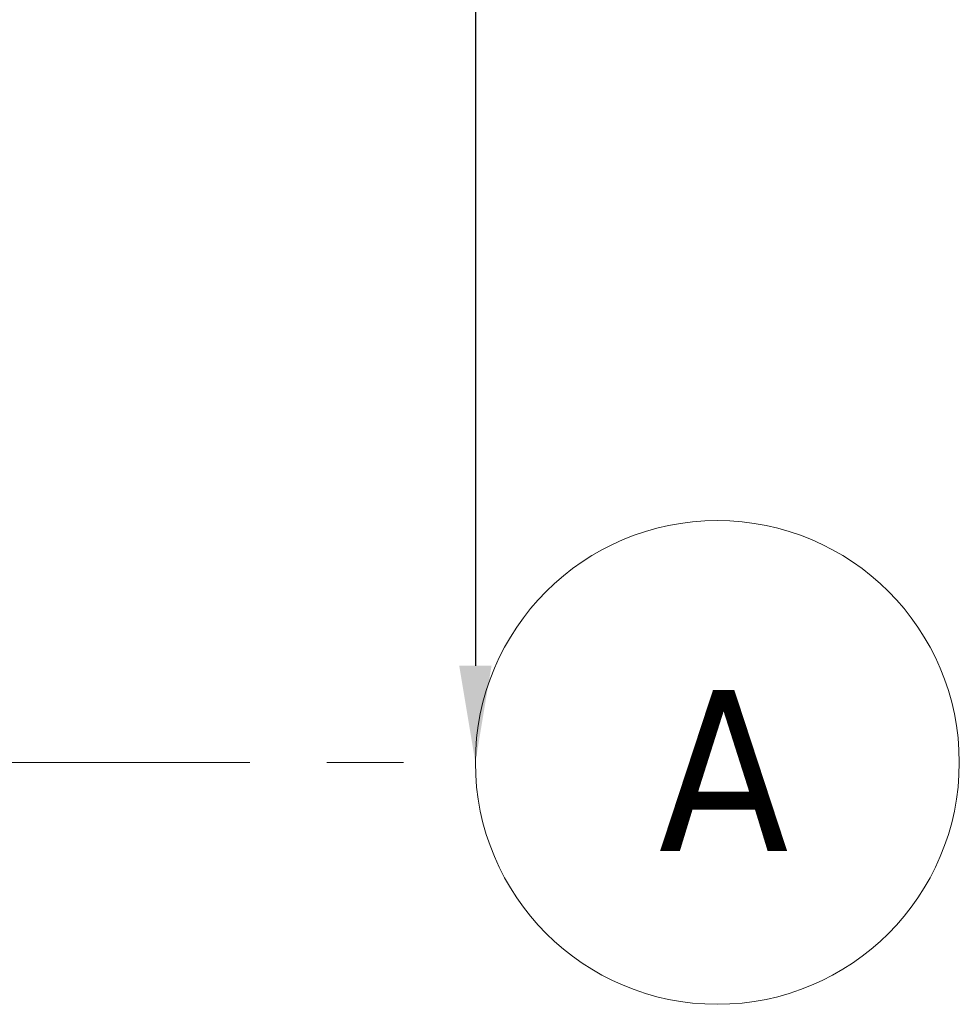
# Model space of a CAD drawing. Extents: x 3165 to 57695, y -7842 to 39081.
# Tile 88 of 248: x 55166 to 57108, y 2328 to 4364. Entities that reach past the tile are written whole.
import ezdxf

# ---------------------------------------------------------------- set-up
doc = ezdxf.new("R2010")
doc.units = 0
doc.header["$LTSCALE"] = 50
doc.header["$PDSIZE"] = -5
doc.linetypes.add('Onderlegger 3e verdieping$0$stramien', pattern=[22.225, 12.7, -3.175, 3.175, -3.175])
doc.layers.get('0').update_dxf_attribs({"linetype": 'CONTINUOUS'})
doc.layers.get('DEFPOINTS').update_dxf_attribs({"linetype": 'CONTINUOUS'})
doc.layers.add('AS-M38--_F123--_Wandlengte', color=1, linetype='CONTINUOUS')
doc.layers.add('Onderlegger 3e verdieping$0$S-GRID', color=8, linetype='CONTINUOUS', lineweight=18)
doc.styles.add('Onderlegger 3e verdieping$0$Tahoma', font='TAHOMA.TTF', dxfattribs={"height": 333.256173})
doc.styles.get("Standard").update_dxf_attribs({"font": 'isocp.shx'})
doc.dimstyles.new('CWall_F2_Wandlengte', dxfattribs={"dimscale": 50, "dimtxt": 2.5, "dimasz": 2, "dimexe": 1, "dimexo": 1, "dimgap": 0.5, "dimtad": 1, "dimdec": 0, "dimdsep": 46, "dimtxsty": 'Standard', "dimcen": 2.5, "dimclrt": 2, "dimadec": 0, "dimazin": 0, "dimtfac": 1, "dimtdec": 0, "dimtix": 1, "dimtmove": 2, "dimatfit": 0, "dimfxl": 0, "dimtolj": 1, "dimtzin": 0, "dimarcsym": 0})

# ---------------------------------------------------------------- blocks, each defined once
blk = doc.blocks.new('Onderlegger 3e verdieping$0$Grid - 5 mm-3639987-Plotview 3e Verdieping - schaal 1 op 100')
at = {"layer": 'Onderlegger 3e verdieping$0$S-GRID'}
blk.add_circle((0, 0), 5, dxfattribs=at)
for start, end in [(360, 180), (180, 360)]:
    blk.add_arc((0, 0), 5, start, end, dxfattribs=at)
blk = doc.blocks.new('Onderlegger 3e verdieping')
at = {"layer": 'Onderlegger 3e verdieping$0$S-GRID', "linetype": 'Onderlegger 3e verdieping$0$stramien'}
blk.add_line((35004.5, 2828.2), (56107.8, 2828.2), dxfattribs=at)
at = {"layer": 'Onderlegger 3e verdieping$0$S-GRID', "xscale": 99.99999999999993, "yscale": 99.99999999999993, "zscale": 99.99999999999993, "rotation": 269.9999999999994}
blk.add_blockref('Onderlegger 3e verdieping$0$Grid - 5 mm-3639987-Plotview 3e Verdieping - schaal 1 op 100', (56607.8, 2828.2), dxfattribs=at)
at = {"layer": 'Onderlegger 3e verdieping$0$S-GRID', "insert": (56620.9, 2978.2), "char_height": 333.3, "width": 331.784, "attachment_point": 2, "line_spacing_factor": 1.000232, "style": 'Onderlegger 3e verdieping$0$Tahoma'}
blk.add_mtext('A', dxfattribs=at)
blk = doc.blocks.new('*D313')
at = {"layer": 'AS-M38--_F123--_Wandlengte', "color": 0, "lineweight": -2}
blk.add_line((56107.8, 8128.2), (56107.8, 3028.2), dxfattribs=at)
at = {"layer": 'AS-M38--_F123--_Wandlengte', "color": 0}
for points in [[(56074.5, 8128.2), (56141.2, 8128.2), (56107.8, 8328.2)], [(56074.5, 3028.2), (56141.2, 3028.2), (56107.8, 2828.2)]]:
    blk.add_solid(points, dxfattribs=at)
at = {"layer": 'DEFPOINTS', "color": 0}
for p in [(56107.8, 8328.2), (56107.8, 2828.2), (56107.8, 2828.2)]:
    blk.add_point(p, dxfattribs=at)
at = {"layer": 'AS-M38--_F123--_Wandlengte', "color": 2, "insert": (55932.8, 5578.2), "char_height": 300, "attachment_point": 5, "rotation": 90}
blk.add_mtext('\\A1;5500', dxfattribs=at)

msp = doc.modelspace()

# ---------------------------------------------------------------- block references
msp.add_blockref('Onderlegger 3e verdieping', (0, 0))

# ---------------------------------------------------------------- dimensions: what is measured, and where the dimension line sits
at = {"layer": 'AS-M38--_F123--_Wandlengte'}
dim = msp.add_linear_dim(base=(56107.8, 2828.2), p1=(56107.8, 8328.2), p2=(56107.8, 2828.2), angle=90, dimstyle='CWall_F2_Wandlengte', override={"dimtxt": 6, "dimasz": 4}, dxfattribs=at)
dim.commit()
dim.dimension.update_dxf_attribs({"geometry": '*D313', "text_midpoint": (55932.8, 5578.2)})

doc.saveas('drawing.dxf')
